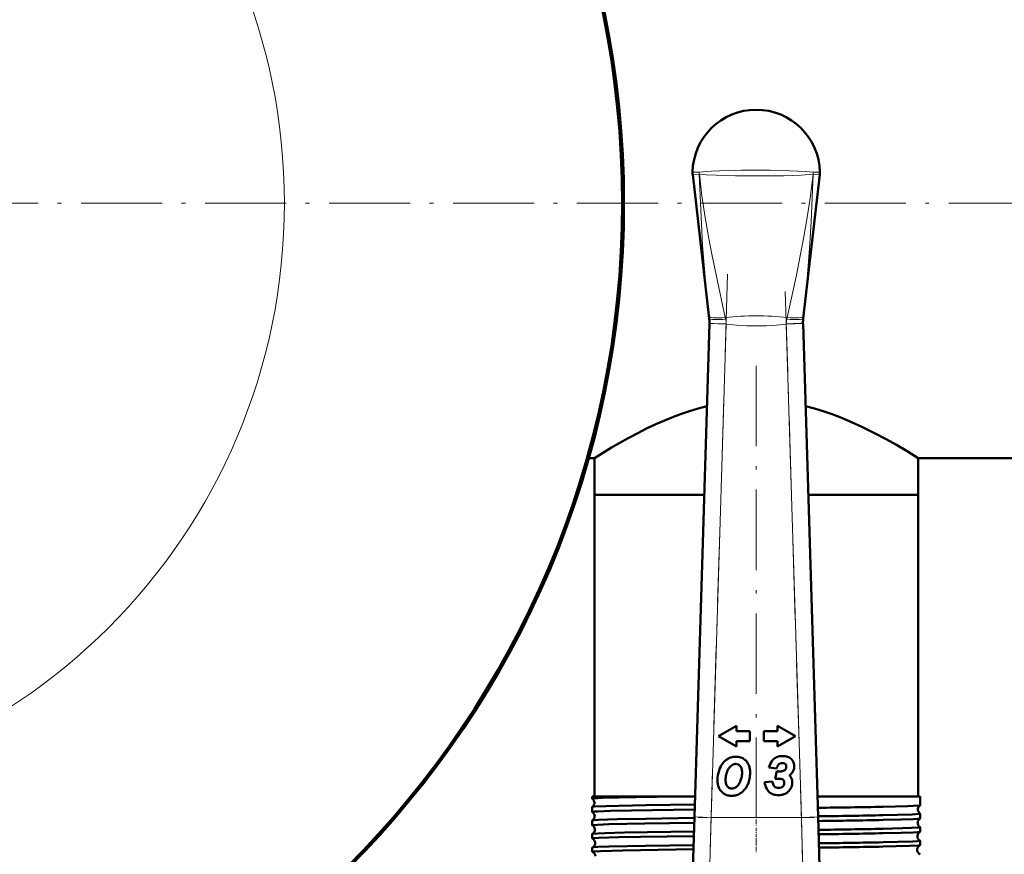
# Model space of a CAD drawing. Extents: x -1438 to 1837, y -1650 to 612.
# Tile 31 of 89: x 187 to 334, y -801 to -676. Entities that reach past the tile are written whole.
import ezdxf

# ---------------------------------------------------------------- set-up
doc = ezdxf.new("R2010")
doc.units = 0
doc.linetypes.add('DASHDOT', pattern=[18.5, 12, -3, 0.5, -3])

msp = doc.modelspace()

# ---------------------------------------------------------------- linework, layer by layer
at = {"color": 7, "lineweight": 50}
for p, q in [((287.31, -699.28), (289.78, -720.77)), ((306.27, -699.28), (303.8, -720.77)), ((289.78, -720.77), (289.78, -720.78)), ((303.8, -720.78), (303.8, -720.77)), ((287.56, -795.19), (289.81, -721.56)), ((289.81, -721.56), (289.81, -721.48)), ((303.77, -721.48), (303.78, -721.56)), ((303.78, -721.56), (306.03, -795.19)), ((271.8, -741.63), (272.64, -741.63)), ((272.64, -741.63), (272.64, -747.13)), ((320.94, -741.63), (416.79, -741.63)), ((320.94, -741.63), (320.94, -747.13)), ((272.64, -747.13), (289.03, -747.13)), ((272.64, -747.13), (272.64, -792.13)), ((272.64, -747.13), (289.03, -747.13)), ((304.56, -747.13), (315.51, -747.13)), ((304.56, -747.13), (320.94, -747.13)), ((315.51, -747.13), (320.94, -747.13)), ((320.94, -747.13), (320.94, -792.13)), ((293.83, -781.57), (291.14, -783.12)), ((293.83, -782.39), (293.83, -781.57)), ((299.95, -781.57), (299.95, -782.39)), ((302.64, -783.12), (299.95, -781.57)), ((295.83, -782.39), (293.83, -782.39)), ((295.83, -783.86), (295.83, -782.39)), ((299.95, -782.39), (297.95, -782.39)), ((297.95, -782.39), (297.95, -783.86)), ((291.14, -783.12), (293.83, -784.68)), ((293.83, -783.86), (295.83, -783.86)), ((293.83, -784.68), (293.83, -783.86)), ((297.95, -783.86), (299.95, -783.86)), ((299.95, -784.68), (302.64, -783.12)), ((299.95, -783.86), (299.95, -784.68)), ((301.14, -787.27), (301.17, -787.3)), ((298.68, -787.83), (299.83, -787.97)), ((299.87, -788.36), (299.64, -789.48)), ((300.23, -788.39), (300.13, -788.39)), ((299.21, -789.88), (298.05, -789.97)), ((300.98, -790.08), (300.98, -790.14)), ((272.33, -792.13), (285.06, -792.13)), ((272.33, -792.13), (272.33, -792.46)), ((272.33, -792.46), (272.34, -792.47)), ((285.06, -792.13), (287.65, -792.13)), ((305.93, -792.13), (315.74, -792.13)), ((315.74, -792.13), (321.25, -792.13)), ((321.25, -792.13), (321.25, -793.45)), ((272.34, -793.69), (272.33, -793.69)), ((272.33, -793.69), (272.33, -794.44)), ((321.25, -793.45), (321.25, -793.46)), ((321.25, -794.7), (321.25, -794.71)), ((321.25, -794.71), (321.25, -795.43)), ((272.33, -795.72), (272.33, -796.42)), ((287.07, -811.1), (287.56, -795.19)), ((306.03, -795.19), (306.51, -811.1)), ((272.33, -797.74), (272.33, -798.4)), ((321.25, -796.73), (321.25, -797.41)), ((321.25, -798.75), (321.25, -799.39)), ((272.33, -799.75), (272.33, -800.39))]:
    msp.add_line(p, q, dxfattribs=at)
at = {"color": 7, "lineweight": 18}
for p, q in [((288.32, -699.26), (288.31, -699.26)), ((305.27, -699.26), (305.27, -699.26)), ((289.78, -720.78), (289.74, -720.42)), ((292.17, -720.63), (292.22, -720.87)), ((301.36, -720.87), (301.41, -720.63)), ((303.84, -720.42), (303.8, -720.78)), ((292.31, -721.63), (289.81, -721.56)), ((292.31, -721.63), (290.06, -795.27)), ((292.3, -721.58), (292.31, -721.63)), ((301.28, -721.63), (303.78, -721.56)), ((301.28, -721.63), (301.28, -721.58)), ((303.53, -795.27), (301.28, -721.63)), ((287.56, -795.19), (290.06, -795.27)), ((290.06, -795.27), (289.57, -812.95)), ((290.06, -795.27), (303.53, -795.27)), ((303.53, -795.27), (306.03, -795.19)), ((304.01, -812.95), (303.53, -795.27))]:
    msp.add_line(p, q, dxfattribs=at)
at = {"color": 7, "linetype": 'DASHDOT', "lineweight": 18}
for p, q in [((-229.45, -703.58), (491.9, -703.58)), ((319.14, -703.58), (-45.56, -703.58)), ((292.53, -714.18), (289.83, -802.73)), ((303.75, -802.73), (301.05, -714.18)), ((296.79, -727.83), (296.79, -800.5))]:
    msp.add_line(p, q, dxfattribs=at)
at = {"color": 7, "linetype": 'DASHDOT', "lineweight": 18, "ltscale": 0.045029}
msp.add_line((296.79, -794.78), (296.79, -796.58), dxfattribs=at)
at = {"color": 7, "linetype": 'DASHDOT', "lineweight": 18, "ltscale": 0.433284}
msp.add_line((305.46, -795.27), (288.13, -795.27), dxfattribs=at)
at = {"color": 7, "linetype": 'DASHDOT', "lineweight": 18, "ltscale": 0.043887}
msp.add_line((296.79, -796.8), (296.79, -798.56), dxfattribs=at)
at = {"color": 7, "linetype": 'DASHDOT', "lineweight": 18, "ltscale": 0.042889}
msp.add_line((296.79, -798.82), (296.79, -800.54), dxfattribs=at)
at = {"color": 7, "lineweight": 18}
for points in [[(287.29, -698.95), (287.29, -698.95), (287.31, -698.94), (287.41, -698.94), (288.3, -698.97)], [(288.3, -699.26), (287.35, -699.28), (287.31, -699.28), (287.31, -699.28), (287.31, -699.28)], [(288.3, -698.97), (290.11, -698.81), (292.63, -698.7), (294.59, -698.65), (296.79, -698.64)], [(289.74, -720.42), (289.22, -715.16), (288.8, -709.89), (288.51, -704.58), (288.3, -699.26)], [(296.79, -699.52), (293.69, -699.5), (290.84, -699.42), (289.34, -699.35), (288.31, -699.26)], [(288.32, -699.26), (288.7, -702.49), (289.18, -705.72), (289.67, -708.58), (290.21, -711.44), (290.8, -714.29), (292.17, -720.63)], [(296.79, -698.64), (298.88, -698.65), (301.82, -698.73), (304.2, -698.86), (305.28, -698.97)], [(305.27, -699.26), (303.52, -699.39), (300.93, -699.48), (297.2, -699.52), (296.79, -699.52)], [(301.41, -720.63), (302.78, -714.3), (303.37, -711.45), (303.91, -708.59), (304.4, -705.73), (304.88, -702.5), (305.27, -699.26)], [(305.28, -699.26), (305.15, -702.79), (304.99, -706.33), (304.8, -709.62), (304.56, -712.91), (304.23, -716.67), (303.84, -720.42)], [(305.28, -698.97), (306.26, -698.94), (306.29, -698.94), (306.29, -698.94), (306.29, -698.95)], [(306.27, -699.28), (306.27, -699.28), (306.26, -699.28), (306.15, -699.28), (305.28, -699.26)], [(292.3, -721.58), (290.53, -721.52), (289.83, -721.48), (289.81, -721.48), (289.81, -721.48)], [(301.28, -721.63), (299.77, -721.78), (298.26, -721.87), (296.83, -721.9), (295.39, -721.87), (293.85, -721.78), (292.31, -721.63)], [(303.77, -721.48), (303.77, -721.48), (303.77, -721.48), (303.74, -721.49), (303.44, -721.5), (301.28, -721.58)]]:
    msp.add_lwpolyline(points, dxfattribs=at)
at = {"color": 7, "lineweight": 50}
for points in [[(272.64, -741.63), (275.19, -740.06), (277.67, -738.65), (279.13, -737.88), (280.43, -737.22), (281.82, -736.57), (284.2, -735.56), (285.49, -735.07), (286.83, -734.62), (288.12, -734.23), (289.43, -733.89)], [(304.15, -733.89), (305.49, -734.24), (306.8, -734.64), (308.14, -735.09), (309.44, -735.58), (311.03, -736.25), (312.55, -736.94), (314.45, -737.88), (316.18, -738.8), (317.7, -739.66), (319.3, -740.61), (320.94, -741.63)], [(285.06, -792.13), (278.83, -792.23), (273.81, -792.35), (272.58, -792.42), (272.36, -792.45), (272.34, -792.45), (272.33, -792.46), (272.33, -792.46), (272.33, -792.46)], [(287.61, -793.31), (280.33, -793.43), (274.33, -793.56), (272.61, -793.65), (272.38, -793.67), (272.35, -793.68), (272.34, -793.69)], [(287.59, -794.07), (278.19, -794.22), (275.03, -794.29), (273.19, -794.36), (272.64, -794.39), (272.37, -794.42), (272.34, -794.43), (272.34, -794.43), (272.33, -794.44), (272.33, -794.44)], [(321.25, -793.46), (321.24, -793.46), (321.21, -793.47), (321.04, -793.49), (319.43, -793.57), (315.74, -793.67)], [(321.25, -794.71), (321.25, -794.71), (321.25, -794.71), (321.24, -794.71), (321.23, -794.72), (321.08, -794.74), (320.05, -794.81), (315.74, -794.93)], [(287.53, -796.05), (280.19, -796.16), (274.78, -796.28), (273.12, -796.34), (272.42, -796.39), (272.34, -796.41), (272.33, -796.41), (272.33, -796.42), (272.33, -796.42)], [(287.55, -795.34), (280.31, -795.45), (276.04, -795.54), (273.25, -795.63), (272.53, -795.68), (272.37, -795.7), (272.34, -795.71)], [(321.24, -795.44), (321.23, -795.44), (321.18, -795.45), (320.86, -795.49), (320.28, -795.52), (318.42, -795.58), (315.74, -795.64)], [(287.49, -797.36), (277.13, -797.53), (274.18, -797.61), (273.18, -797.65), (272.46, -797.7), (272.36, -797.72), (272.34, -797.73)], [(321.25, -796.73), (321.25, -796.73), (321.25, -796.73), (321.25, -796.73), (321.23, -796.74), (321.1, -796.76), (319.98, -796.83), (315.74, -796.95)], [(321.24, -797.42), (321.23, -797.42), (321.18, -797.43), (320.85, -797.47), (320.27, -797.5), (318.42, -797.56), (315.74, -797.63)], [(287.47, -798.03), (279.53, -798.15), (276.34, -798.22), (273.32, -798.31), (272.61, -798.35), (272.36, -798.39), (272.34, -798.39), (272.34, -798.4), (272.33, -798.4), (272.33, -798.4)], [(321.25, -798.75), (321.25, -798.75), (321.25, -798.75), (321.25, -798.75), (321.24, -798.76), (321.21, -798.77), (320.86, -798.8), (320.18, -798.84), (317.93, -798.92), (315.74, -798.97)], [(287.41, -800.01), (276.87, -800.19), (273.57, -800.28), (272.65, -800.33), (272.42, -800.36), (272.34, -800.38), (272.33, -800.38), (272.33, -800.38), (272.33, -800.39)], [(287.43, -799.38), (280.25, -799.49), (274.85, -799.61), (273.17, -799.67), (272.45, -799.72), (272.36, -799.74), (272.34, -799.75)], [(321.24, -799.4), (321.2, -799.41), (321.01, -799.44), (319.68, -799.51), (315.74, -799.61)]]:
    msp.add_lwpolyline(points, dxfattribs=at)
msp.add_circle((136.79, -703.58), 140, dxfattribs=at)
at = {"color": 7, "lineweight": 18}
msp.add_circle((136.79, -703.58), 89.6, dxfattribs=at)
at = {"color": 7, "lineweight": 50}
for centre, radius, start, end in [((136.79, -703.58), 140.27, 270, 90), ((296.79, -699.13), 9.5, 90, 178.9168), ((296.79, -699.13), 9.5, 1.0875, 89.9999), ((289.79, -698.99), 2.5, 178.92, 186.5601), ((303.76, -698.99), 2.53, 353.4796, 1.0425), ((284.77, -721.33), 5.04, 358.2598, 6.283), ((308.81, -721.33), 5.04, 173.717, 181.7402), ((294.62, -789.32), 3.53, 140.9519, 162.0791), ((293.84, -788.68), 2.53, 122.3254, 140.9519), ((293.69, -788.46), 2.26, 102.7073, 122.3254), ((293.91, -788.59), 1.35, 122.4893, 135.8813), ((293.77, -788.37), 1.09, 114.3724, 122.4893), ((293.75, -788.7), 2.5, 96.047, 102.7073), ((293.74, -788.3), 1.02, 106.0127, 114.3724), ((293.74, -788.31), 1.03, 97.756, 106.0127), ((293.79, -789.12), 2.93, 89.924, 96.047), ((293.76, -788.45), 1.17, 89.924, 97.756), ((293.76, -788.25), 0.972, 83.8593, 89.924), ((293.79, -788.48), 2.29, 72.3526, 89.924), ((293.78, -788.1), 0.825, 77.3748, 83.8593), ((293.79, -788.02), 0.742, 57.4405, 77.3748), ((293.68, -788.21), 0.96, 39.4887, 57.4405), ((293.94, -788.03), 1.81, 52.3065, 72.3526), ((293.87, -788.11), 1.91, 46.7792, 52.3065), ((293.76, -788.23), 2.08, 41.5011, 46.7792), ((293.79, -788.2), 2.04, 18.1127, 41.5011), ((302.2, -788.86), 3.67, 146.3342, 163.6082), ((300.43, -787.68), 1.53, 124.7057, 146.3342), ((300.5, -787.79), 1.67, 114.6255, 124.7057), ((300.61, -788.01), 1.91, 105.2979, 114.6255), ((302.14, -788.71), 2.43, 145.8259, 162.3443), ((300.67, -788.24), 2.15, 97.0645, 105.2979), ((300.37, -787.51), 0.289, 115.7376, 145.8259), ((300.7, -788.19), 1.05, 109.5545, 115.7376), ((300.67, -788.1), 0.95, 103.1029, 109.5545), ((300.75, -788.95), 2.86, 90.021, 97.0645), ((300.66, -788.08), 0.929, 96.5352, 103.1029), ((300.67, -788.1), 0.948, 90.021, 96.5352), ((300.67, -788.58), 1.43, 82.8787, 90.021), ((300.75, -788.76), 2.67, 81.8925, 90.021), ((300.75, -787.94), 0.785, 73.6908, 82.8787), ((300.8, -787.74), 0.577, 62.1451, 73.6908), ((300.91, -787.54), 0.357, 49.1441, 62.1451), ((300.87, -787.98), 1.88, 72.0423, 81.8925), ((300.92, -787.53), 0.332, 18.3964, 42.5937), ((300.51, -787.66), 0.77, 0.021, 18.3964), ((300.94, -787.75), 1.64, 60.6248, 72.0423), ((301.04, -787.57), 1.44, 48.3036, 60.6248), ((301.09, -787.52), 1.36, 25.2295, 48.3036), ((300.95, -787.58), 1.51, 3.5317, 25.2295), ((295.93, -789.74), 4.91, 162.0791, 179.924), ((297.27, -789.94), 5.07, 166.8649, 172.5105), ((295.19, -789.46), 2.93, 157.419, 166.8649), ((294.52, -789.18), 2.21, 146.6467, 157.419), ((294.52, -789.18), 2.2, 135.8813, 146.6467), ((293.65, -788.23), 0.996, 16.3019, 39.4887), ((292.51, -788.56), 2.18, 360, 16.3019), ((291.87, -788.56), 2.82, 351.515, 359.924), ((292.67, -788.57), 3.22, 0, 18.1127), ((291.13, -788.57), 4.75, 348.7848, 359.924), ((300.24, -786.37), 2.02, 259.4174, 265.8514), ((300.23, -786.48), 1.91, 265.8514, 267.1369), ((300.23, -785.65), 2.75, 270.0719, 276.0854), ((300.35, -786.83), 1.56, 276.0854, 283.9438), ((300.45, -787.22), 1.15, 283.9438, 294.0681), ((300.64, -787.66), 0.676, 294.0681, 306.6588), ((300.72, -787.76), 0.543, 306.6588, 325.9473), ((300.69, -787.74), 0.577, 325.9473, 344.8128), ((300.55, -787.7), 0.73, 344.8128, 352.9701), ((300.23, -787.66), 1.04, 352.9701, 360), ((300.58, -787.24), 2.09, 304.4207, 310.4133), ((300.96, -787.69), 1.5, 310.4133, 327.4215), ((301, -787.72), 1.45, 327.4215, 344.995), ((300.56, -787.6), 1.91, 344.995, 1.7265), ((300.67, -787.6), 1.8, 1.7475, 3.5317), ((294.09, -789.74), 3.07, 180, 192.1342), ((293.32, -789.91), 2.28, 192.1342, 206.4763), ((295.08, -789.65), 2.86, 172.5105, 179.924), ((294.56, -789.65), 2.34, 180, 195.9233), ((293.21, -790.04), 0.929, 195.9233, 238.2264), ((292.49, -789.16), 2.05, 317.1586, 325.2851), ((292.28, -789.01), 2.3, 325.2851, 332.9844), ((291.71, -788.72), 2.94, 332.9844, 339.1418), ((291.32, -788.57), 3.36, 339.1418, 344.9445), ((291.04, -788.44), 3.67, 344.062, 351.515), ((292.53, -789.03), 3.27, 321.6261, 336.8653), ((291.7, -788.68), 4.18, 336.8653, 348.7848), ((300.8, -789.71), 2.76, 185.4221, 207.9918), ((300.67, -789.78), 1.46, 183.6997, 206.6644), ((299.89, -797.92), 8.44, 88.3873, 91.6778), ((300, -794.07), 4.6, 86.194, 88.3873), ((300.09, -792.68), 3.2, 83.1053, 86.194), ((300.32, -790.81), 1.31, 78.469, 83.1053), ((300.49, -789.99), 0.479, 58.618, 78.469), ((300.47, -790.02), 0.507, 39.1737, 58.618), ((300.54, -789.96), 0.418, 16.9753, 39.1737), ((300.18, -790.1), 0.795, 335.9154, 357.275), ((300.12, -790.09), 0.854, 0.163, 16.9753), ((300.61, -790.09), 1.61, 36.8441, 44.3269), ((300.81, -789.95), 1.36, 16.8187, 36.8441), ((300.29, -790.02), 1.88, 338.2315, 360), ((300.69, -789.98), 1.48, 7.9721, 16.8187), ((300.39, -790.02), 1.79, 0.021, 7.9721), ((293.05, -790.04), 1.99, 206.4763, 223.0363), ((293, -790.09), 1.91, 223.0363, 239.9657), ((293.11, -789.9), 2.13, 239.9657, 247.6508), ((293.1, -789.92), 2.11, 247.6508, 255.3803), ((293.12, -790.18), 0.762, 238.2264, 257.9682), ((293.14, -790.08), 0.862, 257.9682, 264.1567), ((293.15, -789.92), 1.02, 264.1567, 269.924), ((293.15, -790), 0.947, 269.924, 276.3311), ((293.15, -789.96), 0.985, 276.3311, 282.6353), ((293.14, -789.92), 1.03, 282.6353, 288.6933), ((293.09, -789.76), 1.19, 288.6933, 294.3941), ((293.13, -789.86), 1.09, 294.3941, 306.5931), ((292.88, -789.52), 1.52, 306.5931, 317.1586), ((293.11, -789.6), 2.44, 287.7982, 296.3172), ((292.92, -789.21), 2.88, 296.3172, 304.1102), ((293.11, -789.49), 2.53, 304.1102, 321.6261), ((299.81, -790.24), 1.64, 207.9918, 232.1297), ((299.82, -790.22), 1.67, 232.1297, 253.5785), ((300.11, -789.24), 2.69, 253.5785, 270.021), ((300.01, -790.11), 0.727, 206.6644, 228.0024), ((299.98, -790.15), 0.675, 228.0024, 251.5916), ((300.15, -789.63), 1.23, 251.5916, 270.021), ((300.15, -789.68), 1.17, 270.021, 279.3049), ((300.2, -790), 0.845, 279.3049, 289.9406), ((300.17, -789.59), 2.34, 274.4101, 293.6304), ((300.23, -790.08), 0.768, 289.9406, 301.3906), ((300.23, -790.07), 0.774, 301.3906, 312.8032), ((300.3, -790.15), 0.664, 312.8032, 335.9154), ((300.47, -790.26), 1.6, 293.6304, 317.4422), ((300.14, -789.96), 2.05, 317.4422, 338.2315), ((271.91, -793.08), 0.743, 3.7214, 55.0316), ((271.91, -793.08), 0.744, 305.0164, 3.833), ((293.11, -789.87), 2.17, 255.3803, 262.8807), ((293.15, -789.61), 2.43, 262.8804, 269.9237), ((293.15, -789.7), 2.33, 269.924, 278.8623), ((293.15, -789.7), 2.33, 278.8623, 287.7982), ((300.11, -788.59), 3.34, 270.021, 272.1494), ((300.12, -788.95), 2.98, 272.1494, 274.4101), ((272.34, -794.44), 0.00906, 192.2529, 248.0265), ((271.95, -795.08), 0.743, 3.7187, 58.1576), ((285.12, 815.06), 1609.02, 270.74303, 271.09068), ((321.66, -794.08), 0.744, 172.7338, 236.57), ((321.65, -794.08), 0.742, 123.375, 172.8545), ((272.34, -795.72), 0.00945, 112.0189, 167.7772), ((271.94, -795.08), 0.743, 301.8709, 3.8615), ((285.13, 777.07), 1572.3, 270.76132, 271.11569), ((285.17, 807.47), 1603.4, 270.74579, 271.09249), ((321.62, -796.08), 0.742, 120.3006, 172.87), ((321.62, -796.08), 0.743, 172.7121, 239.6357), ((321.24, -795.43), 0.0098, 289.8066, 346.2686), ((272.34, -796.42), 0.0106, 195.3321, 252.4338), ((272.34, -797.74), 0.011, 107.7801, 164.8173), ((271.98, -797.08), 0.742, 3.6938, 61.1753), ((271.98, -797.08), 0.742, 298.8606, 3.8746), ((285.3, 766.26), 1563.51, 270.76158, 271.11567), ((285.29, 796.15), 1594.06, 270.74828, 271.09484), ((321.58, -798.08), 0.741, 117.3526, 172.8988), ((321.24, -796.73), 0.0102, 13.6686, 70.1709), ((321.24, -797.41), 0.0116, 285.5576, 342.9629), ((272.34, -798.4), 0.0127, 198.7319, 256.3304), ((272.02, -799.08), 0.741, 3.6634, 64.0841), ((272.02, -799.08), 0.742, 295.9765, 3.8979), ((285.38, 762.17), 1561.43, 270.76216, 271.11447), ((321.58, -798.08), 0.743, 172.6969, 242.572), ((321.24, -798.75), 0.0119, 16.8948, 74.3208), ((272.34, -799.76), 0.0132, 103.6255, 161.0246), ((272.35, -800.38), 0.0158, 202.882, 260.3359), ((272.05, -801.08), 0.74, 3.6304, 66.8494), ((285.46, 781.99), 1581.89, 270.74999, 271.09702), ((321.55, -800.08), 0.74, 114.5024, 172.9409), ((321.55, -800.08), 0.742, 172.6733, 245.3932), ((321.24, -799.39), 0.0142, 281.5103, 339.0664), ((321.24, -800.77), 0.0145, 20.782, 78.3328)]:
    msp.add_arc(centre, radius, start, end, dxfattribs=at)
at = {"color": 7, "lineweight": 18}
for centre, radius, start, end in [((291.09, -699.04), 2.79, 178.6725, 184.495), ((291.09, -698.94), 2.8, 180.6934, 186.5398), ((302.49, -698.94), 2.8, 353.4602, 359.3066), ((302.5, -699.04), 2.79, 355.505, 1.3275), ((296.79, -763.78), 43.39, 83.889, 96.111), ((288.86, -721.62), 3.45, 0.5645, 12.4507), ((304.73, -721.62), 3.45, 167.5497, 179.4352)]:
    msp.add_arc(centre, radius, start, end, dxfattribs=at)
for centre, major_axis, ratio, start_param, end_param in [((292.23, -720.15), (2.49, 0.27), 0.191483, 3.147796, 4.669262), ((292.27, -720.5), (2.48, 0.27), 0.146033, 3.144533, 4.67951), ((301.32, -720.5), (2.48, -0.27), 0.146033, 4.745268, 6.280245), ((301.35, -720.15), (2.49, -0.27), 0.191483, 4.755516, 6.276982)]:
    msp.add_ellipse(centre, major_axis=major_axis, ratio=ratio, start_param=start_param, end_param=end_param, dxfattribs=at)

doc.saveas('drawing.dxf')
